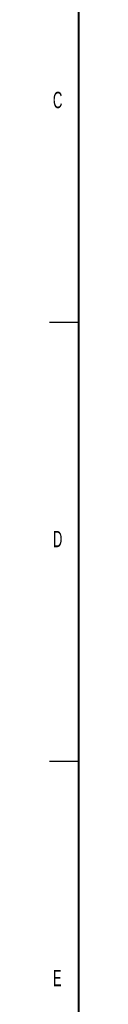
# Model space of a CAD drawing. Header units: millimetres. Extents: x 25 to 1935, y 715 to 2336.
# Tile 88 of 222: x 313 to 318, y 1949 to 2117. Entities that reach past the tile are written whole.
import ezdxf

# ---------------------------------------------------------------- set-up
doc = ezdxf.new("R2010")
doc.units = ezdxf.units.MM
doc.header["$LTSCALE"] = 2
doc.layers.add('图框粗', color=7, linetype='Continuous', lineweight=40)
doc.layers.add('轮廓实线层', color=7, linetype='Continuous', lineweight=30)
doc.layers.add('标注层', color=7, linetype='Continuous')
doc.styles.add('SLDTEXTSTYLE0', font='TXT', dxfattribs={"width": 0.6})

msp = doc.modelspace()

# ---------------------------------------------------------------- linework, layer by layer
at = {"layer": '图框粗', "color": 7}
msp.add_line((317.797, 2315.85), (317.797, 1514.85), dxfattribs=at)
at = {"layer": '轮廓实线层', "color": 7}
for p, q in [((317.797, 2065.35), (312.797, 2065.35)), ((317.797, 1990.35), (312.797, 1990.35))]:
    msp.add_line(p, q, dxfattribs=at)

# ---------------------------------------------------------------- texts
at = {"layer": '标注层', "color": 7, "char_height": 2.8, "attachment_point": 1, "style": 'SLDTEXTSTYLE0'}
for s, insert in [('C', (313.397, 2104.739)), ('D', (313.397, 2029.739)), ('E', (313.397, 1954.739))]:
    msp.add_mtext(s, dxfattribs=dict(at, insert=insert))

doc.saveas('drawing.dxf')
